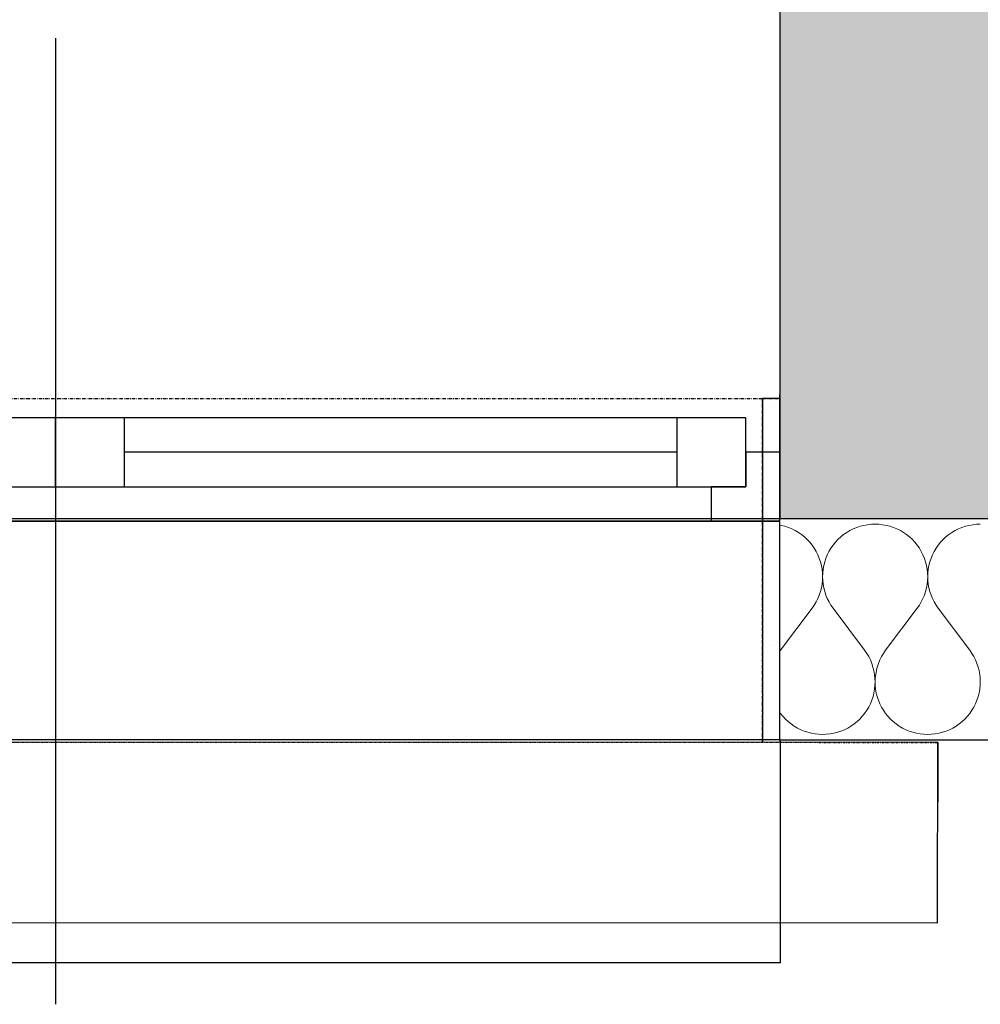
# Model space of a CAD drawing. Header units: millimetres. Extents: x -25972 to 4516, y -2839 to 20217.
# Tile 87 of 114: x -8544 to -7848, y 0 to 713. Entities that reach past the tile are written whole.
import ezdxf

# ---------------------------------------------------------------- set-up
doc = ezdxf.new("R2010")
doc.units = ezdxf.units.MM
doc.header["$MEASUREMENT"] = 0
for name, pattern in [('Wipeout_Contour', [1000, 0, -1000]), ('Čerchovaná M', [4.5, 2.5, -0.85, 0.3, -0.85]), ('Čerchovaná S', [3.5, 1.5, -0.85, 0.3, -0.85])]:
    doc.linetypes.add(name, pattern=pattern)
for name, color, linetype in [('7._POHLED ZÁPADNÍ_1_3D prvky fasada nove', 7, 'Continuous'), ('7._POHLED ZÁPADNÍ_1_Nové_3D prvky fasada nove', 7, 'Continuous'), ('7._POHLED ZÁPADNÍ_1_Nové_Konstrukce - nosné', 7, 'Continuous'), ('7._POHLED ZÁPADNÍ_1_Nové_Otvory – Okna', 7, 'Continuous'), ('7._POHLED ZÁPADNÍ_1_Nové_Otvory – Značky oken', 7, 'Continuous'), ('7._POHLED ZÁPADNÍ_1_Nové_Výplně - Povrchové', 7, 'Continuous'), ('7._POHLED ZÁPADNÍ_1_Nové_Výplně – Řezové', 7, 'Continuous')]:
    doc.layers.add(name, color=color, linetype=linetype)

# ---------------------------------------------------------------- blocks, each defined once
blk = doc.blocks.new('*X8', base_point=(-26739.77, -6860.77))
at = {"layer": '7._POHLED ZÁPADNÍ_1_Nové_Výplně – Řezové', "color": 21, "linetype": 'Continuous', "lineweight": 20, "true_color": 0xffaaaa}
for p, q in [((-7991.89, 346.99), (-7993.02, 347.19)), ((-7989.25, 346.32), (-7991.89, 346.99)), ((-7986.67, 345.46), (-7989.25, 346.32)), ((-7984.16, 344.42), (-7986.67, 345.46)), ((-7981.73, 343.2), (-7984.16, 344.42)), ((-7979.39, 341.81), (-7981.73, 343.2)), ((-7942.06, 343.2), (-7944.4, 341.81)), ((-7939.63, 344.41), (-7942.06, 343.2)), ((-7937.12, 345.46), (-7939.63, 344.41)), ((-7934.54, 346.32), (-7937.12, 345.46)), ((-7931.9, 346.99), (-7934.54, 346.32)), ((-7929.22, 347.47), (-7931.9, 346.99)), ((-7926.52, 347.76), (-7929.22, 347.47)), ((-7923.8, 347.86), (-7926.52, 347.76)), ((-7921.08, 347.76), (-7923.8, 347.86)), ((-7918.38, 347.47), (-7921.08, 347.76)), ((-7915.7, 346.99), (-7918.38, 347.47)), ((-7913.06, 346.31), (-7915.7, 346.99)), ((-7910.48, 345.46), (-7913.06, 346.31)), ((-7907.97, 344.41), (-7910.48, 345.46)), ((-7905.54, 343.2), (-7907.97, 344.41)), ((-7903.2, 341.81), (-7905.54, 343.2)), ((-7865.87, 343.19), (-7868.21, 341.81)), ((-7863.44, 344.41), (-7865.87, 343.19)), ((-7860.93, 345.45), (-7863.44, 344.41)), ((-7858.35, 346.31), (-7860.93, 345.45)), ((-7855.71, 346.99), (-7858.35, 346.31)), ((-7853.03, 347.47), (-7855.71, 346.99)), ((-7850.33, 347.76), (-7853.03, 347.47)), ((-7847.61, 347.86), (-7850.33, 347.76)), ((-7977.15, 340.26), (-7979.39, 341.81)), ((-7975.04, 338.55), (-7977.15, 340.26)), ((-7973.05, 336.69), (-7975.04, 338.55)), ((-7971.19, 334.7), (-7973.05, 336.69)), ((-7950.75, 336.69), (-7952.6, 334.7)), ((-7948.76, 338.55), (-7950.75, 336.69)), ((-7946.64, 340.26), (-7948.76, 338.55)), ((-7944.4, 341.81), (-7946.64, 340.26)), ((-7900.96, 340.25), (-7903.2, 341.81)), ((-7898.85, 338.55), (-7900.96, 340.25)), ((-7896.85, 336.69), (-7898.85, 338.55)), ((-7895, 334.7), (-7896.85, 336.69)), ((-7874.56, 336.69), (-7876.41, 334.7)), ((-7872.57, 338.55), (-7874.56, 336.69)), ((-7870.45, 340.25), (-7872.57, 338.55)), ((-7868.21, 341.81), (-7870.45, 340.25)), ((-7969.49, 332.58), (-7971.19, 334.7)), ((-7967.94, 330.35), (-7969.49, 332.58)), ((-7966.55, 328.01), (-7967.94, 330.35)), ((-7955.86, 330.35), (-7957.24, 328.01)), ((-7954.31, 332.58), (-7955.86, 330.35)), ((-7952.6, 334.7), (-7954.31, 332.58)), ((-7893.3, 332.58), (-7895, 334.7)), ((-7891.75, 330.35), (-7893.3, 332.58)), ((-7890.36, 328.01), (-7891.75, 330.35)), ((-7879.67, 330.35), (-7881.05, 328.01)), ((-7878.12, 332.58), (-7879.67, 330.35)), ((-7876.41, 334.7), (-7878.12, 332.58)), ((-7965.33, 325.57), (-7966.55, 328.01)), ((-7964.29, 323.06), (-7965.33, 325.57)), ((-7963.43, 320.48), (-7964.29, 323.06)), ((-7959.5, 323.06), (-7960.36, 320.48)), ((-7958.46, 325.57), (-7959.5, 323.06)), ((-7957.24, 328.01), (-7958.46, 325.57)), ((-7889.14, 325.57), (-7890.36, 328.01)), ((-7888.1, 323.06), (-7889.14, 325.57)), ((-7887.24, 320.48), (-7888.1, 323.06)), ((-7883.31, 323.06), (-7884.17, 320.48)), ((-7882.27, 325.57), (-7883.31, 323.06)), ((-7881.05, 328.01), (-7882.27, 325.57)), ((-7962.76, 317.84), (-7963.43, 320.48)), ((-7962.28, 315.16), (-7962.76, 317.84)), ((-7961.99, 312.46), (-7962.28, 315.16)), ((-7961.51, 315.16), (-7961.8, 312.46)), ((-7961.03, 317.84), (-7961.51, 315.16)), ((-7960.36, 320.48), (-7961.03, 317.84)), ((-7886.57, 317.84), (-7887.24, 320.48)), ((-7886.09, 315.16), (-7886.57, 317.84)), ((-7885.8, 312.46), (-7886.09, 315.16)), ((-7885.32, 315.16), (-7885.61, 312.46)), ((-7884.84, 317.84), (-7885.32, 315.16)), ((-7884.17, 320.48), (-7884.84, 317.84)), ((-7962.29, 304.32), (-7962, 307.02)), ((-7962, 307.02), (-7961.9, 309.74)), ((-7961.9, 309.74), (-7961.99, 312.46)), ((-7961.8, 312.46), (-7961.9, 309.74)), ((-7961.9, 309.74), (-7961.8, 307.02)), ((-7961.8, 307.02), (-7961.51, 304.32)), ((-7886.1, 304.32), (-7885.81, 307.02)), ((-7885.81, 307.02), (-7885.71, 309.74)), ((-7885.71, 309.74), (-7885.8, 312.46)), ((-7885.61, 312.46), (-7885.71, 309.74)), ((-7885.71, 309.74), (-7885.61, 307.02)), ((-7885.61, 307.02), (-7885.32, 304.32)), ((-7963.45, 299), (-7962.77, 301.64)), ((-7962.77, 301.64), (-7962.29, 304.32)), ((-7961.51, 304.32), (-7961.02, 301.64)), ((-7961.02, 301.64), (-7960.35, 299)), ((-7887.26, 299), (-7886.58, 301.64)), ((-7886.58, 301.64), (-7886.1, 304.32)), ((-7885.32, 304.32), (-7884.83, 301.64)), ((-7884.83, 301.64), (-7884.16, 299)), ((-7966.57, 291.48), (-7965.35, 293.91)), ((-7965.35, 293.91), (-7964.31, 296.42)), ((-7964.31, 296.42), (-7963.45, 299)), ((-7960.35, 299), (-7959.48, 296.42)), ((-7959.48, 296.42), (-7958.44, 293.91)), ((-7958.44, 293.91), (-7957.22, 291.48)), ((-7890.38, 291.48), (-7889.16, 293.91)), ((-7889.16, 293.91), (-7888.12, 296.42)), ((-7888.12, 296.42), (-7887.26, 299)), ((-7884.16, 299), (-7883.29, 296.42)), ((-7883.29, 296.42), (-7882.25, 293.91)), ((-7882.25, 293.91), (-7881.03, 291.48)), ((-7992.37, 256.43), (-7969.52, 286.91)), ((-7969.52, 286.91), (-7967.96, 289.14)), ((-7967.96, 289.14), (-7966.57, 291.48)), ((-7957.22, 291.48), (-7955.83, 289.14)), ((-7955.83, 289.14), (-7954.28, 286.91)), ((-7931.42, 256.43), (-7954.28, 286.91)), ((-7916.18, 256.43), (-7893.33, 286.91)), ((-7893.33, 286.91), (-7891.77, 289.14)), ((-7891.77, 289.14), (-7890.38, 291.48)), ((-7881.03, 291.48), (-7879.64, 289.14)), ((-7879.64, 289.14), (-7878.09, 286.91)), ((-7855.23, 256.43), (-7878.09, 286.91)), ((-7992.37, 256.43), (-7993.02, 255.5)), ((-7929.87, 254.2), (-7931.42, 256.43)), ((-7928.48, 251.86), (-7929.87, 254.2)), ((-7927.26, 249.43), (-7928.48, 251.86)), ((-7919.13, 251.86), (-7920.35, 249.43)), ((-7917.74, 254.2), (-7919.13, 251.86)), ((-7916.18, 256.43), (-7917.74, 254.2)), ((-7853.68, 254.2), (-7855.23, 256.43)), ((-7852.29, 251.86), (-7853.68, 254.2)), ((-7851.07, 249.43), (-7852.29, 251.86)), ((-7926.22, 246.91), (-7927.26, 249.43)), ((-7925.35, 244.33), (-7926.22, 246.91)), ((-7924.68, 241.7), (-7925.35, 244.33)), ((-7922.25, 244.33), (-7922.93, 241.7)), ((-7921.39, 246.91), (-7922.25, 244.33)), ((-7920.35, 249.43), (-7921.39, 246.91)), ((-7850.03, 246.91), (-7851.07, 249.43)), ((-7849.16, 244.33), (-7850.03, 246.91)), ((-7848.49, 241.7), (-7849.16, 244.33)), ((-7924.2, 239.02), (-7924.68, 241.7)), ((-7923.9, 236.32), (-7924.2, 239.02)), ((-7923.8, 233.6), (-7923.9, 236.32)), ((-7923.7, 236.32), (-7923.8, 233.6)), ((-7923.41, 239.02), (-7923.7, 236.32)), ((-7922.93, 241.7), (-7923.41, 239.02)), ((-7848, 239.02), (-7848.49, 241.7)), ((-7847.71, 236.31), (-7848, 239.02)), ((-7847.61, 233.6), (-7847.71, 236.31)), ((-7924.19, 228.17), (-7923.9, 230.88)), ((-7923.9, 230.88), (-7923.8, 233.6)), ((-7923.8, 233.6), (-7923.71, 230.88)), ((-7923.71, 230.88), (-7923.42, 228.17)), ((-7848, 228.17), (-7847.71, 230.88)), ((-7847.71, 230.88), (-7847.61, 233.6)), ((-7926.2, 220.28), (-7925.34, 222.86)), ((-7925.34, 222.86), (-7924.67, 225.5)), ((-7924.67, 225.5), (-7924.19, 228.17)), ((-7923.42, 228.17), (-7922.94, 225.5)), ((-7922.94, 225.5), (-7922.27, 222.86)), ((-7922.27, 222.86), (-7921.41, 220.28)), ((-7850.01, 220.28), (-7849.15, 222.86)), ((-7849.15, 222.86), (-7848.48, 225.49)), ((-7848.48, 225.49), (-7848, 228.17)), ((-7929.84, 212.99), (-7928.46, 215.33)), ((-7928.46, 215.33), (-7927.24, 217.76)), ((-7927.24, 217.76), (-7926.2, 220.28)), ((-7921.41, 220.28), (-7920.37, 217.76)), ((-7920.37, 217.76), (-7919.15, 215.33)), ((-7919.15, 215.33), (-7917.77, 212.99)), ((-7853.65, 212.99), (-7852.27, 215.33)), ((-7852.27, 215.33), (-7851.05, 217.76)), ((-7851.05, 217.76), (-7850.01, 220.28)), ((-7993.03, 211.65), (-7992.4, 210.76)), ((-7992.4, 210.76), (-7990.7, 208.64)), ((-7990.7, 208.64), (-7988.85, 206.65)), ((-7934.95, 206.65), (-7933.1, 208.64)), ((-7933.1, 208.64), (-7931.39, 210.76)), ((-7931.39, 210.76), (-7929.84, 212.99)), ((-7917.77, 212.99), (-7916.21, 210.76)), ((-7916.21, 210.76), (-7914.51, 208.64)), ((-7914.51, 208.64), (-7912.66, 206.64)), ((-7858.76, 206.64), (-7856.91, 208.63)), ((-7856.91, 208.63), (-7855.2, 210.75)), ((-7855.2, 210.75), (-7853.65, 212.99)), ((-7988.85, 206.65), (-7986.86, 204.79)), ((-7986.86, 204.79), (-7984.74, 203.08)), ((-7984.74, 203.08), (-7982.5, 201.53)), ((-7982.5, 201.53), (-7980.16, 200.14)), ((-7980.16, 200.14), (-7977.73, 198.93)), ((-7946.07, 198.92), (-7943.64, 200.14)), ((-7943.64, 200.14), (-7941.3, 201.53)), ((-7941.3, 201.53), (-7939.06, 203.08)), ((-7939.06, 203.08), (-7936.94, 204.79)), ((-7936.94, 204.79), (-7934.95, 206.65)), ((-7912.66, 206.64), (-7910.66, 204.79)), ((-7910.66, 204.79), (-7908.55, 203.08)), ((-7908.55, 203.08), (-7906.31, 201.53)), ((-7906.31, 201.53), (-7903.97, 200.14)), ((-7903.97, 200.14), (-7901.54, 198.92)), ((-7869.88, 198.92), (-7867.45, 200.14)), ((-7867.45, 200.14), (-7865.11, 201.53)), ((-7865.11, 201.53), (-7862.87, 203.08)), ((-7862.87, 203.08), (-7860.75, 204.79)), ((-7860.75, 204.79), (-7858.76, 206.64)), ((-7977.73, 198.93), (-7975.22, 197.88)), ((-7975.22, 197.88), (-7972.64, 197.02)), ((-7972.64, 197.02), (-7970, 196.35)), ((-7970, 196.35), (-7967.32, 195.87)), ((-7967.32, 195.87), (-7964.62, 195.58)), ((-7964.62, 195.58), (-7961.9, 195.48)), ((-7961.9, 195.48), (-7959.18, 195.58)), ((-7959.18, 195.58), (-7956.48, 195.87)), ((-7956.48, 195.87), (-7953.8, 196.35)), ((-7953.8, 196.35), (-7951.16, 197.02)), ((-7951.16, 197.02), (-7948.58, 197.88)), ((-7948.58, 197.88), (-7946.07, 198.92)), ((-7901.54, 198.92), (-7899.03, 197.88)), ((-7899.03, 197.88), (-7896.45, 197.02)), ((-7896.45, 197.02), (-7893.81, 196.35)), ((-7893.81, 196.35), (-7891.13, 195.87)), ((-7891.13, 195.87), (-7888.43, 195.57)), ((-7888.43, 195.57), (-7885.71, 195.48)), ((-7885.71, 195.48), (-7882.99, 195.57)), ((-7882.99, 195.57), (-7880.29, 195.87)), ((-7880.29, 195.87), (-7877.61, 196.35)), ((-7877.61, 196.35), (-7874.97, 197.02)), ((-7874.97, 197.02), (-7872.39, 197.88)), ((-7872.39, 197.88), (-7869.88, 198.92))]:
    blk.add_line(p, q, dxfattribs=at)

msp = doc.modelspace()

# ---------------------------------------------------------------- linework, layer by layer
at = {"layer": '7._POHLED ZÁPADNÍ_1_Nové_3D prvky fasada nove', "color": 1, "linetype": 'Čerchovaná M', "lineweight": 25, "flags": 128}
for points in [[(-9042.78, 438.97), (-7992.78, 438.97)], [(-7992.78, 438.97), (-7992.78, 189.73)], [(-9157.06, 189.73), (-7878.5, 189.73)], [(-7878.5, 189.73), (-7878.5, 146.63)], [(-9157.06, 146.63), (-7878.5, 146.63)], [(-7885.03, 146.63), (-7888.37, 136.36)], [(-7888.37, 136.36), (-7897.1, 130.01)], [(-9138.46, 130.01), (-7897.1, 130.01)]]:
    msp.add_lwpolyline(points, dxfattribs=at)
at = {"layer": '7._POHLED ZÁPADNÍ_1_Nové_Otvory – Okna', "color": 1, "linetype": 'Continuous', "lineweight": 25}
for p, q in [((-8517.57, 424.92), (-8567.57, 424.92)), ((-8467.57, 424.92), (-8517.57, 424.92)), ((-8517.57, 424.92), (-8517.57, 374.92)), ((-8517.57, 374.92), (-8517.57, 424.92)), ((-8067.57, 424.91), (-8467.57, 424.92)), ((-8467.57, 374.92), (-8467.57, 424.92)), ((-8067.57, 424.91), (-8467.57, 424.92)), ((-8017.57, 424.91), (-8067.57, 424.91)), ((-8067.57, 424.91), (-8067.57, 374.91)), ((-8017.57, 374.91), (-8017.57, 424.91)), ((-8067.57, 399.91), (-8467.57, 399.92)), ((-8017.57, 399.91), (-8017.57, 374.91)), ((-8567.57, 374.92), (-8517.57, 374.92)), ((-8517.57, 374.92), (-8467.57, 374.92)), ((-8467.57, 374.92), (-8067.57, 374.91)), ((-8067.57, 374.91), (-8017.57, 374.91)), ((-8017.57, 374.91), (-8042.57, 374.91)), ((-8042.57, 374.91), (-8042.57, 349.91)), ((-8992.57, 349.93), (-8517.57, 349.92)), ((-8517.57, 349.92), (-8042.57, 349.91)), ((-7992.58, 29.91), (-9042.58, 29.93))]:
    msp.add_line(p, q, dxfattribs=at)

# ---------------------------------------------------------------- next in the draw order: wipeouts: each hides what was drawn before it
at = {"color": 254, "linetype": 'Wipeout_Contour', "lineweight": 0, "ltscale": 127088.595107}
msp.add_wipeout([(-7992.78, 189.73), (-7992.78, 438.97), (-8005.5, 438.97), (-8005.5, 148.79), (-7992.78, 148.79), (-7992.78, 158.01), (-7944.94, 158.01), (-7944.94, 146.63), (-7919.98, 146.63), (-7916.64, 136.36), (-7907.9, 130.01), (-7897.1, 130.01), (-7888.37, 136.36), (-7885.03, 146.63), (-7878.5, 146.63), (-7878.5, 189.73)], dxfattribs=at).dxf.layer = '7._POHLED ZÁPADNÍ_1_Nové_Výplně – Řezové'

# ---------------------------------------------------------------- next in the draw order: hatches: boundary and pattern name
at = {"layer": '7._POHLED ZÁPADNÍ_1_Nové_Výplně – Řezové', "linetype": 'Continuous', "lineweight": 0, "true_color": 0xf2b2b2}
msp.add_hatch(color=9, dxfattribs=at).paths.add_polyline_path([(-7992.57, 349.91), (-7391.11, 349.89), (-7391.1, 849.89), (-7992.56, 849.91)])
at = {"layer": '7._POHLED ZÁPADNÍ_1_Nové_Výplně – Řezové', "linetype": 'Continuous', "lineweight": 20, "true_color": 0xffaaaa}
h = msp.add_hatch(dxfattribs=at)
h.set_pattern_fill('Omítka_01_0001', color=21, style=0, pattern_type=2)
h.set_pattern_definition([(0, (0, 0), (0, 86.6025), [0, -50]), (0, (25, 43.3), (0, 86.6025), [0, -50])])
h.paths.add_polyline_path([(-7992.78, 189.73), (-7992.78, 438.97), (-8005.5, 438.97), (-8005.5, 148.79), (-7992.78, 148.79), (-7992.78, 158.01), (-7944.94, 158.01), (-7944.94, 146.63), (-7919.98, 146.63), (-7916.64, 136.36), (-7907.9, 130.01), (-7897.1, 130.01), (-7888.37, 136.36), (-7885.03, 146.63), (-7878.5, 146.63), (-7878.5, 189.73)])

# ---------------------------------------------------------------- next in the draw order: linework, layer by layer
at = {"layer": '7._POHLED ZÁPADNÍ_1_Nové_3D prvky fasada nove', "color": 1, "linetype": 'Continuous', "lineweight": 25}
for p, q in [((-7992.78, 438.97), (-8005.5, 438.97)), ((-8005.5, 438.97), (-8005.5, 148.79)), ((-7992.78, 438.97), (-7992.78, 189.73)), ((-7878.5, 189.73), (-7992.78, 189.73)), ((-7878.5, 189.73), (-7878.5, 146.63)), ((-7992.78, 158.01), (-7992.78, 148.79)), ((-7944.94, 158.01), (-7992.78, 158.01)), ((-7944.94, 158.01), (-7944.94, 146.63)), ((-7992.78, 148.79), (-8005.5, 148.79)), ((-7919.98, 146.63), (-7944.94, 146.63)), ((-7919.98, 146.63), (-7916.64, 136.36)), ((-7885.03, 146.63), (-7888.37, 136.36)), ((-7878.5, 146.63), (-7885.03, 146.63)), ((-7916.64, 136.36), (-7907.9, 130.01)), ((-7888.37, 136.36), (-7897.1, 130.01)), ((-7897.1, 130.01), (-7907.9, 130.01))]:
    msp.add_line(p, q, dxfattribs=at)
at = {"layer": '7._POHLED ZÁPADNÍ_1_Nové_3D prvky fasada nove', "color": 1, "linetype": 'Continuous', "lineweight": 25, "flags": 128}
for points in [[(-7992.57, 349.91), (-7992.56, 849.91)], [(-7992.57, 349.91), (-7391.11, 349.89)]]:
    msp.add_lwpolyline(points, dxfattribs=at)
at = {"layer": '7._POHLED ZÁPADNÍ_1_Nové_3D prvky fasada nove', "color": 1, "linetype": 'Čerchovaná M', "lineweight": 25, "flags": 128}
for points in [[(-8005.5, 148.79), (-8005.5, 438.97)], [(-8005.5, 438.97), (-7992.78, 438.97)], [(-7992.78, 438.97), (-7992.78, 189.73)], [(-7992.78, 189.73), (-7878.5, 189.73)], [(-7878.5, 189.73), (-7878.5, 146.63)], [(-7992.78, 158.01), (-7992.78, 148.79)], [(-7944.94, 158.01), (-7992.78, 158.01)], [(-7944.94, 146.63), (-7944.94, 158.01)], [(-7992.78, 148.79), (-8005.5, 148.79)], [(-7919.98, 146.63), (-7944.94, 146.63)], [(-7916.64, 136.36), (-7919.98, 146.63)], [(-7885.03, 146.63), (-7888.37, 136.36)], [(-7878.5, 146.63), (-7885.03, 146.63)], [(-7907.9, 130.01), (-7916.64, 136.36)], [(-7888.37, 136.36), (-7897.1, 130.01)], [(-7897.1, 130.01), (-7907.9, 130.01)]]:
    msp.add_lwpolyline(points, dxfattribs=at)
at = {"layer": '7._POHLED ZÁPADNÍ_1_Nové_Otvory – Okna', "color": 1, "linetype": 'Continuous', "lineweight": 25}
for p, q in [((-7992.57, 399.91), (-7992.56, 849.91)), ((-7992.57, 399.91), (-8017.57, 399.91)), ((-7992.57, 349.91), (-7992.57, 399.91)), ((-7992.57, 349.91), (-7992.57, 399.91)), ((-7992.57, 349.91), (-9042.57, 349.93)), ((-8042.57, 349.91), (-7992.57, 349.91))]:
    msp.add_line(p, q, dxfattribs=at)

# ---------------------------------------------------------------- next in the draw order: wipeouts: each hides what was drawn before it
at = {"color": 254, "linetype": 'Wipeout_Contour', "lineweight": 0, "ltscale": 34077.833541}
msp.add_wipeout([(-9158.04, 190.25), (-9158.08, 59.37), (-7878.54, 58.98), (-7878.5, 189.86)], dxfattribs=at).dxf.layer = '7._POHLED ZÁPADNÍ_1_Nové_Výplně - Povrchové'

# ---------------------------------------------------------------- next in the draw order: linework, layer by layer
at = {"layer": '7._POHLED ZÁPADNÍ_1_Nové_3D prvky fasada nove', "color": 1, "linetype": 'Continuous', "lineweight": 25}
for p, q in [((-9158.04, 190.25), (-7878.5, 189.86)), ((-7878.54, 58.98), (-7878.5, 189.86)), ((-9158.08, 59.37), (-7878.54, 58.98))]:
    msp.add_line(p, q, dxfattribs=at)
at = {"layer": '7._POHLED ZÁPADNÍ_1_Nové_3D prvky fasada nove', "color": 1, "linetype": 'Čerchovaná S', "lineweight": 25}
msp.add_line((-9158.04, 190.12), (-7878.5, 189.73), dxfattribs=at)
at = {"layer": '7._POHLED ZÁPADNÍ_1_Nové_Otvory – Okna', "color": 1, "linetype": 'Continuous', "lineweight": 25}
msp.add_line((-7992.57, 349.91), (-7992.58, 29.91), dxfattribs=at)
at = {"layer": '7._POHLED ZÁPADNÍ_1_Nové_Otvory – Značky oken', "color": 1, "linetype": 'Continuous', "lineweight": 25}
msp.add_line((-8517.56, 699.92), (-8517.58, -0.08), dxfattribs=at)

# ---------------------------------------------------------------- next in the draw order: wipeouts: each hides what was drawn before it
at = {"color": 254, "linetype": 'Wipeout_Contour', "lineweight": 0, "ltscale": 30082.603813}
msp.add_wipeout([(-7993.03, 191.67), (-7037.57, 191.65), (-7037.56, 351.65), (-7993.02, 351.67)], dxfattribs=at).dxf.layer = '7._POHLED ZÁPADNÍ_1_Nové_Výplně – Řezové'

# ---------------------------------------------------------------- next in the draw order: linework, layer by layer
at = {"layer": '7._POHLED ZÁPADNÍ_1_Nové_Konstrukce - nosné', "color": 1, "linetype": 'Continuous', "lineweight": 25}
for q in [(-7993.03, 191.67), (-7993.02, 351.67)]:
    msp.add_line((-7993.02, 441.67), q, dxfattribs=at)
at = {"layer": '7._POHLED ZÁPADNÍ_1_Nové_Konstrukce - nosné', "color": 1, "linetype": 'Continuous', "lineweight": 25, "flags": 128}
for points in [[(-7037.56, 351.65), (-7993.02, 351.67)], [(-7993.03, 191.67), (-7037.57, 191.65)]]:
    msp.add_lwpolyline(points, dxfattribs=at)
at = {"layer": '7._POHLED ZÁPADNÍ_1_Nové_Otvory – Okna', "color": 1, "linetype": 'Continuous', "lineweight": 25}
for p, q in [((-7993.02, 441.67), (-7993.03, 191.67)), ((-7993.02, 441.67), (-7993.02, 351.67)), ((-7993.02, 351.67), (-9043.02, 351.7)), ((-7993.03, 191.67), (-9043.03, 191.7))]:
    msp.add_line(p, q, dxfattribs=at)

# ---------------------------------------------------------------- next in the draw order: block references
at = {"layer": '7._POHLED ZÁPADNÍ_1_3D prvky fasada nove', "color": 9, "linetype": 'Continuous', "lineweight": 13}
msp.add_blockref('*X8', (-26739.77, -6860.77), dxfattribs=at)

doc.saveas('drawing.dxf')
